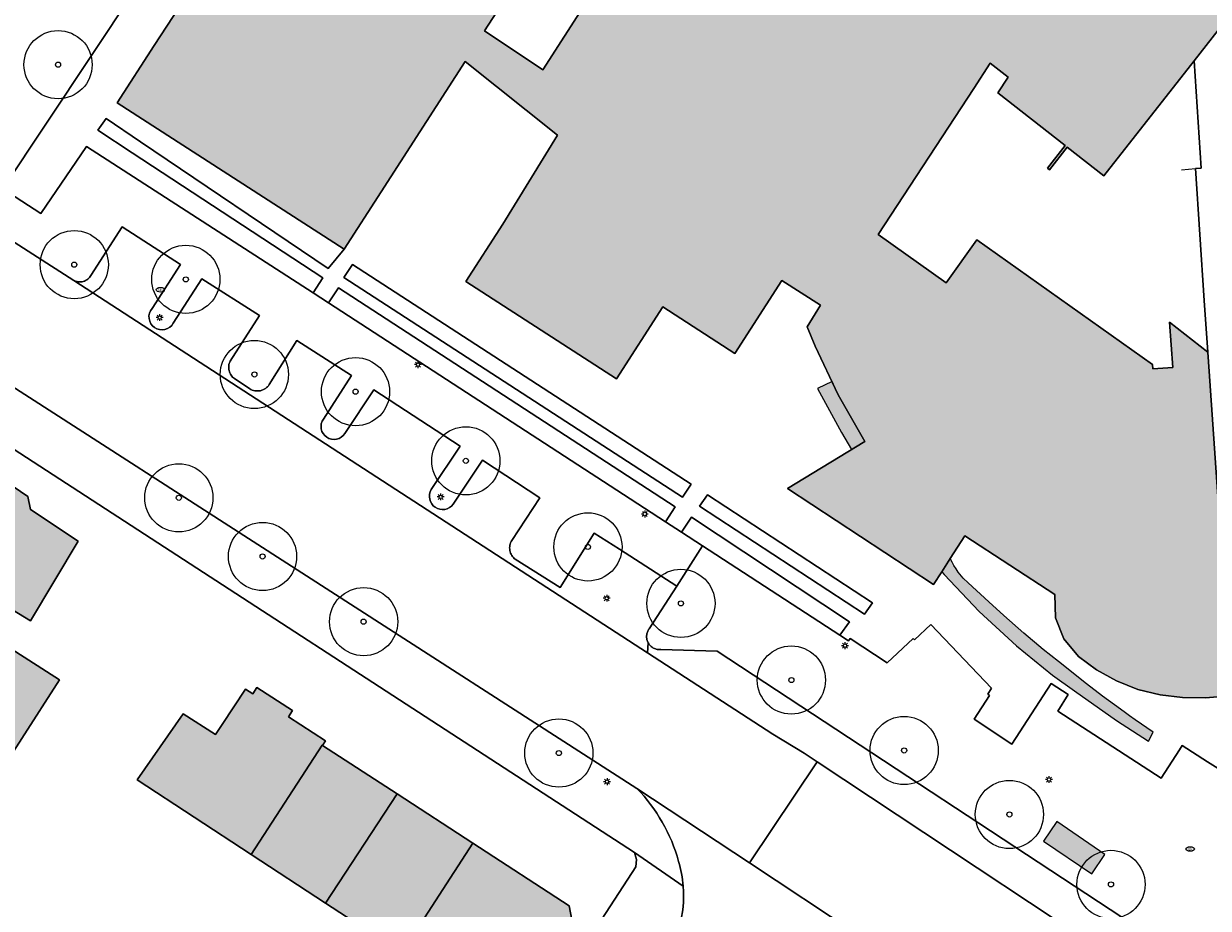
# Model space of a CAD drawing. Header units: metres. Extents: x 187482 to 189800, y 333582 to 335019.
# Tile 128 of 256: x 188225 to 188312, y 334494 to 334559. Entities that reach past the tile are written whole.
import ezdxf
from ezdxf.enums import TextEntityAlignment as Align

# ---------------------------------------------------------------- set-up
doc = ezdxf.new("R2010")
doc.units = ezdxf.units.M
doc.layers.get('0').update_dxf_attribs({"color": 252, "lineweight": 18})
for name, color, linetype, lineweight in [('B-WE-GR-BOOM-S', 252, 'Continuous', 18), ('B-WE-GR-HAAG-G', 252, 'GR-HAAG1-SO', 18), ('B-WE-IE-MEUBILAIR-S', 252, 'Continuous', 18), ('B-WE-IE-TERREINAFSCHEIDING_KUNSTMATIG_HEKWERK-G', 252, 'IE-TERREINAFSCHEIDING_KUNSTMATIG-SO', 18), ('B-WE-IE-TERREINAFSCHEIDING_KUNSTMATIG_MUUR-G', 252, 'IE-TERREINAFSCHEIDING_KUNSTMATIG-SO', 18), ('B-WE-OG-BEBOUWING-GV', 252, 'Continuous', 18), ('B-WE-OG-BEBOUWING_LUIFEL-GV', 252, 'Continuous', 18), ('B-WE-OG-TERREIN_ERF-GV', 252, 'Continuous', 18), ('B-WE-VH-GESLOTENVERHARDING_ASFALT-GV', 252, 'Continuous', 18), ('B-WE-VH-OPENVERHARDING_BETONSTRAATSTEEN-GV', 252, 'Continuous', 18), ('B-WE-VH-OPENVERHARDING_STRAATBAKSTEEN-GV', 252, 'Continuous', 18), ('B-WE-VH-OPENVERHARDING_TEGEL-GV', 252, 'Continuous', 18)]:
    doc.layers.add(name, color=color, linetype=linetype, lineweight=lineweight)
doc.layers.add('B-WE-OG-BEBOUWING-V', color=7, linetype='Continuous', lineweight=18, true_color=0xf0f0f0)
doc.styles.add('NLCS-ISO', font='NLCS-ISO.ttf')
doc.linetypes.add('GR-HAAG1-SO', pattern='A,6,[176,NLCS.SHX,S=0.125,R=0,X=0,Y=0],-2', length=8)
doc.linetypes.add('IE-TERREINAFSCHEIDING_KUNSTMATIG-SO', pattern='A,4,[82,NLCS.SHX,S=0.75,R=90,X=0,Y=0],4,-2', length=10)

# ---------------------------------------------------------------- blocks, each defined once
blk = doc.blocks.new('SIE-MEUBILAIR_PAAL_LICHTMAST-SO')
for points in [[(-0.62, 0), (-1, 0)], [(-0.71, 0.71), (-0.44, 0.44)], [(0, 1), (0, 0.62)], [(0.44, 0.44), (0.71, 0.71)], [(1, 0), (0.62, 0)], [(-0.71, -0.71), (-0.44, -0.44)], [(0, -0.62), (0, -1)], [(0.44, -0.44), (0.71, -0.71)]]:
    blk.add_lwpolyline(points)
blk.add_circle((0, 0), 0.5)
blk = doc.blocks.new('SIE-MEUBILAIR_PUT_BRANDKRAAN-SO')
blk.add_ellipse((0, 0), major_axis=(1.25, 0), ratio=0.54)
at = {"style": 'NLCS-ISO'}
blk.add_text('bk', height=0.75, dxfattribs=at).set_placement((0.03, 0), align=Align.MIDDLE_CENTER)
blk = doc.blocks.new('SGR-BOOM_GBKN-SO')
at = {"color": 0, "linetype": 'ByBlock', "lineweight": 18}
for radius in [2, 0.15]:
    blk.add_circle((0, 0), radius, dxfattribs=at)

msp = doc.modelspace()

# ---------------------------------------------------------------- hatches: boundary and pattern name
at = {"layer": 'B-WE-OG-BEBOUWING-V'}
h = msp.add_hatch(color=256, dxfattribs=at)
h.dxf.hatch_style = 1
h.paths.add_polyline_path([(188284.984, 334531.916), (188286.926, 334528.49), (188281.268, 334525.037), (188291.971, 334518.002), (188292.568, 334518.933), (188293.19, 334519.903), (188294.257, 334521.568), (188300.867, 334517.284), (188300.917, 334515.553), (188301.51, 334514.025), (188302.592, 334512.734), (188303.926, 334511.758), (188305.395, 334510.951), (188306.952, 334510.313), (188308.575, 334509.928), (188310.23, 334509.724), (188311.899, 334509.705), (188313.668, 334509.846), (188313.508, 334512.114), (188313.677, 334512.117), (188313.577, 334513.54), (188312.07, 334535.034), (188309.272, 334537.226), (188309.504, 334533.922), (188308.038, 334533.82), (188308.017, 334534.119), (188295.142, 334543.277), (188292.893, 334540.115), (188287.901, 334543.666), (188294.912, 334554.371), (188296.117, 334556.211), (188297.433, 334555.196), (188296.682, 334554.047), (188301.613, 334550.184), (188300.318, 334548.531), (188300.475, 334548.407), (188301.77, 334550.06), (188304.463, 334547.951), (188311.073, 334556.387), (188313.714, 334559.758), (188303.552, 334567.715), (188303.354, 334567.504), (188282.731, 334583.791), (188276.805, 334576.215), (188279.646, 334573.988), (188275.096, 334567.023), (188271.891, 334569.084), (188266.482, 334560.673), (188263.316, 334555.742), (188259.036, 334558.597), (188261.214, 334561.954), (188259.521, 334563.312), (188256.738, 334565.495), (188256.082, 334566.01), (188258.878, 334570.291), (188259.146, 334570.116), (188259.608, 334570.825), (188248.328, 334578.177), (188245.598, 334573.988), (188234.801, 334557.524), (188232.091, 334553.322), (188248.74, 334542.585), (188251.45, 334546.787), (188257.618, 334556.351), (188264.382, 334550.946), (188260.369, 334544.422), (188257.658, 334540.221), (188268.71, 334533.092), (188272.107, 334538.357), (188277.402, 334534.942), (188280.853, 334540.294), (188283.684, 334538.469), (188282.697, 334536.889), (188283.289, 334535.47)], flags=17)
h.paths.add_polyline_path([(188256.738, 334565.495), (188259.521, 334563.312), (188262.298, 334566.855), (188259.515, 334569.037)], flags=16)
h.paths.add_polyline_path([(188240.161, 334578.396), (188243.081, 334576.122), (188243.753, 334576.92), (188246.798, 334580.851), (188243.851, 334583.134)], flags=16)
h.paths.add_polyline_path([(188284.524, 334532.881), (188283.451, 334532.363), (188285.209, 334529.151), (188285.945, 334527.891), (188286.926, 334528.49), (188284.984, 334531.916)], flags=16)
h = msp.add_hatch(color=256, dxfattribs=at)
h.dxf.hatch_style = 1
h.paths.add_polyline_path([(188221.353, 334525.128), (188216.772, 334517.621), (188218.905, 334516.295), (188216.403, 334512.27), (188219.479, 334510.304), (188221.416, 334513.347), (188223.547, 334516.695), (188225.733, 334515.336), (188229.243, 334521.177), (188225.741, 334523.496), (188225.545, 334524.467), (188224.461, 334525.185), (188223.49, 334524.987), (188221.94, 334526.014)], flags=17)
h = msp.add_hatch(color=256, dxfattribs=at)
h.dxf.hatch_style = 1
h.paths.add_polyline_path([(188293.453, 334519.387), (188293.321, 334519.645), (188293.19, 334519.903), (188292.568, 334518.933), (188292.743, 334518.731), (188295.323, 334516.021), (188298.05, 334513.501), (188300.695, 334511.359), (188302.301, 334510.209), (188305.376, 334508.035), (188307.726, 334506.517), (188308.084, 334507.169), (188306.749, 334508.095), (188306.348, 334508.38), (188305.947, 334508.666), (188305.248, 334509.174), (188304.36, 334509.831), (188303.184, 334510.724), (188301.124, 334512.363), (188300.013, 334513.246), (188298.599, 334514.447), (188297.115, 334515.742), (188296.017, 334516.73), (188294.513, 334518.123), (188294.15, 334518.464), (188293.774, 334518.905), (188293.614, 334519.146)], flags=17)
h = msp.add_hatch(color=256, dxfattribs=at)
h.dxf.hatch_style = 1
h.paths.add_polyline_path([(188221.416, 334513.347), (188219.479, 334510.304), (188220.561, 334509.615), (188217.774, 334505.308), (188222.312, 334502.412), (188227.864, 334511.013), (188223.336, 334513.903), (188222.521, 334512.644)], flags=17)
h = msp.add_hatch(color=256, dxfattribs=at)
h.dxf.hatch_style = 1
h.paths.add_polyline_path([(188241.912, 334498.225), (188247.128, 334506.222), (188247.157, 334506.203), (188247.367, 334506.541), (188244.654, 334508.297), (188244.953, 334508.759), (188242.35, 334510.443), (188242.051, 334509.981), (188241.505, 334510.334), (188239.805, 334507.742), (188239.297, 334507.017), (188236.925, 334508.535), (188233.568, 334503.676)], flags=17)
h = msp.add_hatch(color=256, dxfattribs=at)
h.dxf.hatch_style = 1
h.paths.add_polyline_path([(188247.157, 334506.203), (188247.128, 334506.222), (188241.912, 334498.225), (188247.381, 334494.651), (188252.625, 334502.65)], flags=17)
h = msp.add_hatch(color=256, dxfattribs=at)
h.dxf.hatch_style = 1
h.paths.add_polyline_path([(188252.973, 334490.997), (188258.171, 334499.046), (188252.625, 334502.65), (188247.381, 334494.651)], flags=17)
h = msp.add_hatch(color=256, dxfattribs=at)
h.dxf.hatch_style = 1
h.paths.add_polyline_path([(188300.031, 334499.199), (188303.565, 334496.791), (188304.532, 334498.215), (188300.998, 334500.623)], flags=17)
h = msp.add_hatch(color=256, dxfattribs=at)
h.dxf.hatch_style = 1
h.paths.add_polyline_path([(188258.171, 334499.046), (188252.973, 334490.997), (188261.433, 334485.47), (188265.718, 334492.029), (188265.251, 334494.444)], flags=17)

# ---------------------------------------------------------------- linework, layer by layer
at = {"layer": 'B-WE-GR-HAAG-G', "ltscale": 0.2, "flags": 128}
msp.add_lwpolyline([(188243.081, 334576.122), (188223.711, 334547.008)], dxfattribs=at)
at = {"layer": 'B-WE-IE-TERREINAFSCHEIDING_KUNSTMATIG_HEKWERK-G', "ltscale": 0.2, "flags": 128}
for points in [[(188311.82, 334538.83), (188311.183, 334548.496)], [(188311.82, 334538.83), (188312.07, 334535.034)]]:
    msp.add_lwpolyline(points, dxfattribs=at)
at = {"layer": 'B-WE-IE-TERREINAFSCHEIDING_KUNSTMATIG_MUUR-G', "ltscale": 0.2, "flags": 128}
for points in [[(188311.073, 334556.387), (188311.582, 334548.532), (188311.183, 334548.496)], [(188310.139, 334548.403), (188311.183, 334548.496)]]:
    msp.add_lwpolyline(points, dxfattribs=at)
at = {"layer": 'B-WE-OG-BEBOUWING-GV', "flags": 128}
for points in [[(188245.598, 334573.988), (188234.801, 334557.524), (188232.091, 334553.322), (188248.74, 334542.585), (188251.45, 334546.787), (188257.618, 334556.351), (188264.382, 334550.946), (188260.369, 334544.422), (188257.658, 334540.221), (188268.71, 334533.092), (188272.107, 334538.357), (188277.402, 334534.942), (188280.853, 334540.294), (188283.684, 334538.469), (188282.697, 334536.889), (188283.289, 334535.47), (188284.984, 334531.916), (188286.926, 334528.49), (188281.268, 334525.037), (188291.971, 334518.002), (188292.568, 334518.933), (188293.19, 334519.903), (188294.257, 334521.568), (188300.867, 334517.284), (188300.917, 334515.553), (188301.51, 334514.025), (188302.592, 334512.734), (188303.926, 334511.758), (188305.395, 334510.951), (188306.952, 334510.313), (188308.575, 334509.928), (188310.23, 334509.724), (188311.899, 334509.705), (188313.668, 334509.846)], [(188266.482, 334560.673), (188263.316, 334555.742), (188259.036, 334558.597), (188261.214, 334561.954)], [(188313.577, 334513.54), (188312.07, 334535.034), (188309.272, 334537.226), (188309.504, 334533.922), (188308.038, 334533.82), (188308.017, 334534.119), (188295.142, 334543.277), (188292.893, 334540.115), (188287.901, 334543.666), (188294.912, 334554.371), (188296.117, 334556.211), (188297.433, 334555.196), (188296.682, 334554.047), (188301.613, 334550.184), (188300.318, 334548.531), (188300.475, 334548.407), (188301.77, 334550.06), (188304.463, 334547.951), (188311.073, 334556.387), (188313.714, 334559.758)]]:
    msp.add_lwpolyline(points, dxfattribs=at)
for points in [[(188221.353, 334525.128), (188216.772, 334517.621), (188218.905, 334516.295), (188216.403, 334512.27), (188219.479, 334510.304), (188221.416, 334513.347), (188223.547, 334516.695), (188225.733, 334515.336), (188229.243, 334521.177), (188225.741, 334523.496), (188225.545, 334524.467), (188224.461, 334525.185), (188223.49, 334524.987), (188221.94, 334526.014)], [(188221.416, 334513.347), (188219.479, 334510.304), (188220.561, 334509.615), (188217.774, 334505.308), (188222.312, 334502.412), (188227.864, 334511.013), (188223.336, 334513.903), (188222.521, 334512.644)], [(188241.912, 334498.225), (188247.128, 334506.222), (188247.157, 334506.203), (188247.367, 334506.541), (188244.654, 334508.297), (188244.953, 334508.759), (188242.35, 334510.443), (188242.051, 334509.981), (188241.505, 334510.334), (188239.805, 334507.742), (188239.297, 334507.017), (188236.925, 334508.535), (188233.568, 334503.676)], [(188247.157, 334506.203), (188247.128, 334506.222), (188241.912, 334498.225), (188247.381, 334494.651), (188252.625, 334502.65)], [(188252.973, 334490.997), (188258.171, 334499.046), (188252.625, 334502.65), (188247.381, 334494.651)], [(188258.171, 334499.046), (188252.973, 334490.997), (188261.433, 334485.47), (188265.718, 334492.029), (188265.251, 334494.444)]]:
    msp.add_lwpolyline(points, close=True, dxfattribs=at)
at = {"layer": 'B-WE-OG-BEBOUWING_LUIFEL-GV', "flags": 128}
for points in [[(188284.524, 334532.881), (188283.451, 334532.363), (188285.209, 334529.151), (188285.945, 334527.891), (188286.926, 334528.49), (188284.984, 334531.916)], [(188293.453, 334519.387), (188293.321, 334519.645), (188293.19, 334519.903), (188292.568, 334518.933), (188292.743, 334518.731), (188295.323, 334516.021), (188298.05, 334513.501), (188300.695, 334511.359), (188302.301, 334510.209), (188305.376, 334508.035), (188307.726, 334506.517), (188308.084, 334507.169), (188306.749, 334508.095), (188306.348, 334508.38), (188305.947, 334508.666), (188305.248, 334509.174), (188304.36, 334509.831), (188303.184, 334510.724), (188301.124, 334512.363), (188300.013, 334513.246), (188298.599, 334514.447), (188297.115, 334515.742), (188296.017, 334516.73), (188294.513, 334518.123), (188294.15, 334518.464), (188293.774, 334518.905), (188293.614, 334519.146)], [(188300.031, 334499.199), (188303.565, 334496.791), (188304.532, 334498.215), (188300.998, 334500.623)]]:
    msp.add_lwpolyline(points, close=True, dxfattribs=at)
at = {"layer": 'B-WE-OG-TERREIN_ERF-GV', "flags": 128}
for points in [[(188259.521, 334563.312), (188261.214, 334561.954), (188259.036, 334558.597), (188263.316, 334555.742), (188266.482, 334560.673), (188271.891, 334569.084), (188275.096, 334567.023), (188279.646, 334573.988), (188276.805, 334576.215), (188273.649, 334571.971), (188270.374, 334574.446), (188269.29, 334572.584), (188258.231, 334579.807)], [(188204.877, 334559.117), (188223.711, 334547.008), (188243.081, 334576.122)], [(188243.081, 334576.122), (188223.711, 334547.008), (188226.505, 334545.211), (188229.859, 334550.12), (188246.478, 334539.372), (188247.171, 334540.481), (188233.207, 334549.642), (188230.681, 334551.299), (188231.284, 334552.165), (188233.81, 334550.459), (188247.577, 334541.162), (188248.74, 334542.585), (188232.091, 334553.322), (188234.801, 334557.524), (188245.598, 334573.988)], [(188219.494, 334443.809), (188227.449, 334449.624), (188233.934, 334454.698), (188236.301, 334456.552), (188247.062, 334466.323), (188251.511, 334471.104), (188255.765, 334476.058), (188255.531, 334476.211), (188259.467, 334481.403), (188263.239, 334486.716), (188270.14, 334497.302), (188270.182, 334497.841), (188270.034, 334498.36), (188223.047, 334528.848), (188169.444, 334563.138), (188153.052, 334573.624), (188150.921, 334573.911)], [(188224.461, 334525.185), (188225.545, 334524.467), (188225.741, 334523.496), (188229.243, 334521.177), (188225.733, 334515.336), (188223.547, 334516.695)], [(188223.336, 334513.903), (188227.864, 334511.013), (188222.312, 334502.412)]]:
    msp.add_lwpolyline(points, dxfattribs=at)
for points in [[(188312.07, 334535.034), (188311.82, 334538.83), (188311.183, 334548.496), (188311.582, 334548.532), (188311.073, 334556.387), (188304.463, 334547.951), (188301.77, 334550.06), (188300.475, 334548.407), (188300.318, 334548.531), (188301.613, 334550.184), (188296.682, 334554.047), (188297.433, 334555.196), (188296.117, 334556.211), (188294.912, 334554.371), (188287.901, 334543.666), (188292.893, 334540.115), (188295.142, 334543.277), (188308.017, 334534.119), (188308.038, 334533.82), (188309.504, 334533.922), (188309.272, 334537.226)], [(188249.364, 334541.463), (188248.716, 334540.507), (188273.551, 334524.396), (188274.199, 334525.352)], [(188247.584, 334538.657), (188269.219, 334524.613), (188272.304, 334522.607), (188273.008, 334523.698), (188248.335, 334539.743)], [(188287.491, 334516.653), (188275.394, 334524.581), (188274.807, 334523.749), (188286.904, 334515.821)], [(188273.49, 334521.836), (188275.015, 334520.845), (188285.099, 334514.289), (188285.793, 334515.267), (188274.22, 334522.946)], [(188258.171, 334499.046), (188265.251, 334494.444), (188265.718, 334492.029), (188261.433, 334485.47), (188252.973, 334490.997), (188247.381, 334494.651), (188241.912, 334498.225), (188233.568, 334503.676), (188236.925, 334508.535), (188239.297, 334507.017), (188239.805, 334507.742), (188241.505, 334510.334), (188242.051, 334509.981), (188242.35, 334510.443), (188244.953, 334508.759), (188244.654, 334508.297), (188247.367, 334506.541), (188247.157, 334506.203), (188252.625, 334502.65)]]:
    msp.add_lwpolyline(points, close=True, dxfattribs=at)
at = {"layer": 'B-WE-VH-GESLOTENVERHARDING_ASFALT-GV', "flags": 128}
for points in [[(188161.532, 334572.765), (188171.582, 334566.35), (188197.495, 334549.808), (188270.209, 334503.063), (188278.47, 334497.605), (188283.443, 334505.001), (188282.47, 334505.646), (188280.176, 334507.043), (188270.984, 334513.006), (188228.916, 334540.298), (188180.164, 334571.588)], [(188310.748, 334486.914), (188283.443, 334505.001), (188278.47, 334497.605), (188286.364, 334492.384), (188288.552, 334490.921), (188294.769, 334486.762), (188320.282, 334469.805), (188343.422, 334454.361)], [(188288.31, 334490.561), (188288.552, 334490.921), (188286.364, 334492.384), (188278.47, 334497.605), (188270.209, 334503.063)]]:
    msp.add_lwpolyline(points, dxfattribs=at)
at = {"layer": 'B-WE-VH-GESLOTENVERHARDING_ASFALT-GV'}
for points in [[(188270.209, 334503.063, -0.124759), (188273.275, 334497.711)], [(188273.275, 334497.711, -0.052258), (188273.608, 334495.891)], [(188273.608, 334495.891, -0.17182), (188272.061, 334490.168)]]:
    msp.add_lwpolyline(points, format="xyb", dxfattribs=at)
at = {"layer": 'B-WE-VH-OPENVERHARDING_BETONSTRAATSTEEN-GV', "flags": 128}
for points in [[(188313.714, 334559.758), (188311.073, 334556.387), (188311.582, 334548.532), (188311.183, 334548.496), (188311.82, 334538.83), (188312.07, 334535.034), (188313.577, 334513.54)], [(188313.668, 334509.846), (188311.899, 334509.705), (188310.23, 334509.724), (188308.575, 334509.928), (188306.952, 334510.313), (188305.395, 334510.951), (188303.926, 334511.758), (188302.592, 334512.734), (188301.51, 334514.025), (188300.917, 334515.553), (188300.867, 334517.284), (188294.257, 334521.568), (188293.19, 334519.903), (188292.568, 334518.933), (188291.971, 334518.002), (188281.268, 334525.037), (188286.926, 334528.49), (188284.984, 334531.916), (188283.289, 334535.47), (188282.697, 334536.889), (188283.684, 334538.469), (188280.853, 334540.294), (188277.402, 334534.942), (188272.107, 334538.357), (188268.71, 334533.092), (188257.658, 334540.221), (188260.369, 334544.422), (188264.382, 334550.946), (188257.618, 334556.351), (188251.45, 334546.787), (188248.74, 334542.585), (188247.577, 334541.162), (188233.81, 334550.459), (188231.284, 334552.165), (188230.681, 334551.299), (188233.207, 334549.642), (188247.171, 334540.481), (188246.478, 334539.372), (188247.584, 334538.657), (188248.335, 334539.743), (188273.008, 334523.698), (188272.304, 334522.607), (188273.49, 334521.836), (188274.22, 334522.946), (188285.793, 334515.267), (188285.099, 334514.289), (188285.734, 334513.876), (188285.853, 334514.046), (188288.564, 334512.271), (188290.467, 334514.058), (188290.581, 334513.952), (188291.779, 334515.075), (188296.208, 334510.418), (188295.959, 334509.963), (188296.072, 334509.877), (188294.935, 334508.137), (188297.712, 334506.306), (188300.603, 334510.757), (188301.842, 334509.948), (188301.086, 334508.716), (188308.662, 334503.801), (188310.004, 334505.88), (188310.212, 334506.201), (188312.062, 334505.007), (188318.574, 334500.918)]]:
    msp.add_lwpolyline(points, dxfattribs=at)
for points in [[(188273.551, 334524.396), (188248.716, 334540.507), (188249.364, 334541.463), (188274.199, 334525.352)], [(188274.807, 334523.749), (188275.394, 334524.581), (188287.491, 334516.653), (188286.904, 334515.821)]]:
    msp.add_lwpolyline(points, close=True, dxfattribs=at)
at = {"layer": 'B-WE-VH-OPENVERHARDING_STRAATBAKSTEEN-GV', "flags": 128}
for points in [[(188234.652, 334538.235), (188236.742, 334541.46), (188232.47, 334544.211), (188230.166, 334540.658)], [(188228.916, 334540.298), (188270.984, 334513.006), (188271.047, 334513.719)], [(188240.385, 334534.382), (188242.535, 334537.713), (188238.296, 334540.41), (188236.209, 334537.159)], [(188247.223, 334530.133), (188249.279, 334533.324), (188245.284, 334535.879), (188243.244, 334532.661)], [(188241.823, 334532.354), (188240.696, 334533.095)], [(188255.125, 334524.961), (188257.255, 334528.156), (188250.909, 334532.286), (188248.792, 334529.079)], [(188261.028, 334521.237), (188263.093, 334524.364), (188258.891, 334527.112), (188256.739, 334523.882)], [(188271.106, 334514.762), (188273.133, 334517.887), (188268.924, 334520.59), (188267.089, 334521.769), (188264.58, 334517.787), (188261.294, 334519.857)], [(188271.047, 334513.719), (188270.984, 334513.006), (188280.176, 334507.043), (188282.47, 334505.646), (188283.443, 334505.001), (188310.748, 334486.914), (188310.46, 334487.206), (188309.269, 334491.323), (188276.087, 334513.129), (188271.971, 334513.232)]]:
    msp.add_lwpolyline(points, dxfattribs=at)
at = {"layer": 'B-WE-VH-OPENVERHARDING_STRAATBAKSTEEN-GV'}
for points in [[(188229.258, 334540.19, -0.098797), (188228.916, 334540.298)], [(188229.615, 334540.22, -0.100834), (188229.258, 334540.19)], [(188229.934, 334540.384, -0.096055), (188229.615, 334540.22)], [(188230.166, 334540.658, -0.094864), (188229.934, 334540.384)], [(188234.435, 334537.495, -0.212148), (188234.652, 334538.235)], [(188234.837, 334536.838, -0.212641), (188234.435, 334537.495)], [(188235.594, 334536.694, -0.211498), (188234.837, 334536.838)], [(188236.209, 334537.159, -0.210901), (188235.594, 334536.694)], [(188240.284, 334534.039, -0.090278), (188240.385, 334534.382)], [(188240.306, 334533.682, -0.089469), (188240.284, 334534.039)], [(188240.449, 334533.354, -0.087696), (188240.306, 334533.682)], [(188240.696, 334533.095, -0.087002), (188240.449, 334533.354)], [(188242.965, 334532.372, -0.098172), (188242.597, 334532.212)], [(188243.244, 334532.661, -0.098623), (188242.965, 334532.372)], [(188242.196, 334532.206, -0.101805), (188241.823, 334532.354)], [(188242.597, 334532.212, -0.099766), (188242.196, 334532.206)], [(188247.061, 334529.414, -0.203091), (188247.223, 334530.133)], [(188247.464, 334528.797, -0.202115), (188247.061, 334529.414)], [(188248.792, 334529.079, -0.202579), (188248.188, 334528.657)], [(188248.188, 334528.657, -0.201598), (188247.464, 334528.797)], [(188255.017, 334524.252, -0.191879), (188255.125, 334524.961)], [(188255.424, 334523.662, -0.191564), (188255.017, 334524.252)], [(188256.739, 334523.882, -0.190053), (188256.125, 334523.511)], [(188256.125, 334523.511, -0.189832), (188255.424, 334523.662)], [(188260.896, 334520.879, -0.089568), (188261.028, 334521.237)], [(188260.9, 334520.497, -0.088996), (188260.896, 334520.879)], [(188261.038, 334520.141, -0.089505), (188260.9, 334520.497)], [(188261.294, 334519.857, -0.092536), (188261.038, 334520.141)], [(188270.947, 334513.975, -0.073071), (188270.923, 334514.249)], [(188270.923, 334514.249, -0.070464), (188270.978, 334514.519)], [(188270.978, 334514.519, -0.073257), (188271.106, 334514.762)], [(188271.047, 334513.719, -0.068948), (188270.947, 334513.975)], [(188271.215, 334513.501, -0.072662), (188271.047, 334513.719)], [(188271.438, 334513.34, -0.071887), (188271.215, 334513.501)], [(188271.697, 334513.248, -0.077093), (188271.438, 334513.34)], [(188271.971, 334513.232, -0.07317), (188271.697, 334513.248)]]:
    msp.add_lwpolyline(points, format="xyb", dxfattribs=at)
at = {"layer": 'B-WE-VH-OPENVERHARDING_TEGEL-GV', "flags": 128}
for points in [[(188261.294, 334519.857), (188264.58, 334517.787), (188267.089, 334521.769), (188268.924, 334520.59), (188273.133, 334517.887), (188275.015, 334520.845), (188273.49, 334521.836), (188272.304, 334522.607), (188269.219, 334524.613), (188247.584, 334538.657), (188246.478, 334539.372), (188229.859, 334550.12), (188226.505, 334545.211), (188223.711, 334547.008), (188204.877, 334559.117), (188202.011, 334560.958), (188180.046, 334574.93), (188180.162, 334575.155), (188177.889, 334576.619)], [(188180.164, 334571.588), (188228.916, 334540.298)], [(188270.209, 334503.063), (188197.495, 334549.808), (188171.582, 334566.35), (188169.444, 334563.138)], [(188169.444, 334563.138), (188223.047, 334528.848), (188270.034, 334498.36), (188273.608, 334495.891)], [(188230.166, 334540.658), (188232.47, 334544.211), (188236.742, 334541.46), (188234.652, 334538.235)], [(188236.209, 334537.159), (188238.296, 334540.41), (188242.535, 334537.713), (188240.385, 334534.382)], [(188243.244, 334532.661), (188245.284, 334535.879), (188249.279, 334533.324), (188247.223, 334530.133)], [(188240.696, 334533.095), (188241.823, 334532.354)], [(188248.792, 334529.079), (188250.909, 334532.286), (188257.255, 334528.156), (188255.125, 334524.961)], [(188256.739, 334523.882), (188258.891, 334527.112), (188263.093, 334524.364), (188261.028, 334521.237)], [(188318.574, 334500.918), (188312.062, 334505.007), (188310.212, 334506.201), (188310.004, 334505.88), (188308.662, 334503.801), (188301.086, 334508.716), (188301.842, 334509.948), (188300.603, 334510.757), (188297.712, 334506.306), (188294.935, 334508.137), (188296.072, 334509.877), (188295.959, 334509.963), (188296.208, 334510.418), (188291.779, 334515.075), (188290.581, 334513.952), (188290.467, 334514.058), (188288.564, 334512.271), (188285.853, 334514.046), (188285.734, 334513.876), (188285.099, 334514.289), (188275.015, 334520.845), (188273.133, 334517.887), (188271.106, 334514.762)], [(188271.971, 334513.232), (188276.087, 334513.129), (188309.269, 334491.323), (188310.46, 334487.206), (188310.748, 334486.914)], [(188273.608, 334495.891), (188270.034, 334498.36), (188270.182, 334497.841), (188270.14, 334497.302), (188263.239, 334486.716), (188259.467, 334481.403), (188255.531, 334476.211), (188255.765, 334476.058), (188251.511, 334471.104), (188247.062, 334466.323), (188236.301, 334456.552), (188233.934, 334454.698), (188227.449, 334449.624), (188219.494, 334443.809)]]:
    msp.add_lwpolyline(points, dxfattribs=at)
at = {"layer": 'B-WE-VH-OPENVERHARDING_TEGEL-GV'}
for points in [[(188228.916, 334540.298, 0.098797), (188229.258, 334540.19)], [(188229.258, 334540.19, 0.100834), (188229.615, 334540.22)], [(188229.615, 334540.22, 0.096055), (188229.934, 334540.384)], [(188229.934, 334540.384, 0.094864), (188230.166, 334540.658)], [(188234.652, 334538.235, 0.212148), (188234.435, 334537.495)], [(188234.435, 334537.495, 0.212641), (188234.837, 334536.838)], [(188234.837, 334536.838, 0.211498), (188235.594, 334536.694)], [(188235.594, 334536.694, 0.210901), (188236.209, 334537.159)], [(188240.385, 334534.382, 0.090278), (188240.284, 334534.039)], [(188240.284, 334534.039, 0.089469), (188240.306, 334533.682)], [(188240.306, 334533.682, 0.087696), (188240.449, 334533.354)], [(188240.449, 334533.354, 0.087002), (188240.696, 334533.095)], [(188242.597, 334532.212, 0.098172), (188242.965, 334532.372)], [(188242.965, 334532.372, 0.098623), (188243.244, 334532.661)], [(188241.823, 334532.354, 0.101805), (188242.196, 334532.206)], [(188242.196, 334532.206, 0.099766), (188242.597, 334532.212)], [(188247.223, 334530.133, 0.203091), (188247.061, 334529.414)], [(188247.061, 334529.414, 0.202115), (188247.464, 334528.797)], [(188248.188, 334528.657, 0.202579), (188248.792, 334529.079)], [(188247.464, 334528.797, 0.201598), (188248.188, 334528.657)], [(188255.125, 334524.961, 0.191879), (188255.017, 334524.252)], [(188255.017, 334524.252, 0.191564), (188255.424, 334523.662)], [(188256.125, 334523.511, 0.190053), (188256.739, 334523.882)], [(188255.424, 334523.662, 0.189832), (188256.125, 334523.511)], [(188261.028, 334521.237, 0.089568), (188260.896, 334520.879)], [(188260.896, 334520.879, 0.088996), (188260.9, 334520.497)], [(188260.9, 334520.497, 0.089505), (188261.038, 334520.141)], [(188261.038, 334520.141, 0.092536), (188261.294, 334519.857)], [(188270.923, 334514.249, 0.073071), (188270.947, 334513.975)], [(188270.978, 334514.519, 0.070464), (188270.923, 334514.249)], [(188271.106, 334514.762, 0.073257), (188270.978, 334514.519)], [(188270.947, 334513.975, 0.068948), (188271.047, 334513.719)], [(188271.047, 334513.719, 0.072662), (188271.215, 334513.501)], [(188271.215, 334513.501, 0.071887), (188271.438, 334513.34)], [(188271.438, 334513.34, 0.077093), (188271.697, 334513.248)], [(188271.697, 334513.248, 0.07317), (188271.971, 334513.232)], [(188273.275, 334497.711, 0.124759), (188270.209, 334503.063)], [(188273.608, 334495.891, 0.052258), (188273.275, 334497.711)], [(188272.061, 334490.168, 0.17182), (188273.608, 334495.891)]]:
    msp.add_lwpolyline(points, format="xyb", dxfattribs=at)

# ---------------------------------------------------------------- block references
at = {"layer": 'B-WE-GR-BOOM-S', "xscale": 1.25, "yscale": 1.25, "zscale": 1.25}
for p in [(188227.763, 334556.108), (188228.95, 334541.45), (188237.13, 334540.37), (188242.16, 334533.4), (188249.58, 334532.14), (188257.67, 334527.07), (188236.62, 334524.36), (188266.62, 334520.76), (188242.76, 334520.06), (188273.44, 334516.62), (188250.17, 334515.28), (188281.54, 334511), (188264.49, 334505.65), (188289.81, 334505.84), (188297.53, 334501.15), (188304.98, 334496.02)]:
    msp.add_blockref('SGR-BOOM_GBKN-SO', p, dxfattribs=at)
at = {"layer": 'B-WE-IE-MEUBILAIR-S', "xscale": 0.25, "yscale": 0.25, "zscale": 0.25}
for name, p in [('SIE-MEUBILAIR_PUT_BRANDKRAAN-SO', (188235.267, 334539.612)), ('SIE-MEUBILAIR_PAAL_LICHTMAST-SO', (188235.212, 334537.573)), ('SIE-MEUBILAIR_PAAL_LICHTMAST-SO', (188254.154, 334534.119)), ('SIE-MEUBILAIR_PAAL_LICHTMAST-SO', (188255.818, 334524.425)), ('SIE-MEUBILAIR_PAAL_LICHTMAST-SO', (188270.791, 334523.17)), ('SIE-MEUBILAIR_PAAL_LICHTMAST-SO', (188268, 334517)), ('SIE-MEUBILAIR_PAAL_LICHTMAST-SO', (188285.473, 334513.52)), ('SIE-MEUBILAIR_PAAL_LICHTMAST-SO', (188268.022, 334503.552)), ('SIE-MEUBILAIR_PAAL_LICHTMAST-SO', (188300.432, 334503.711)), ('SIE-MEUBILAIR_PUT_BRANDKRAAN-SO', (188310.79, 334498.617))]:
    msp.add_blockref(name, p, dxfattribs=at)

doc.saveas('drawing.dxf')
